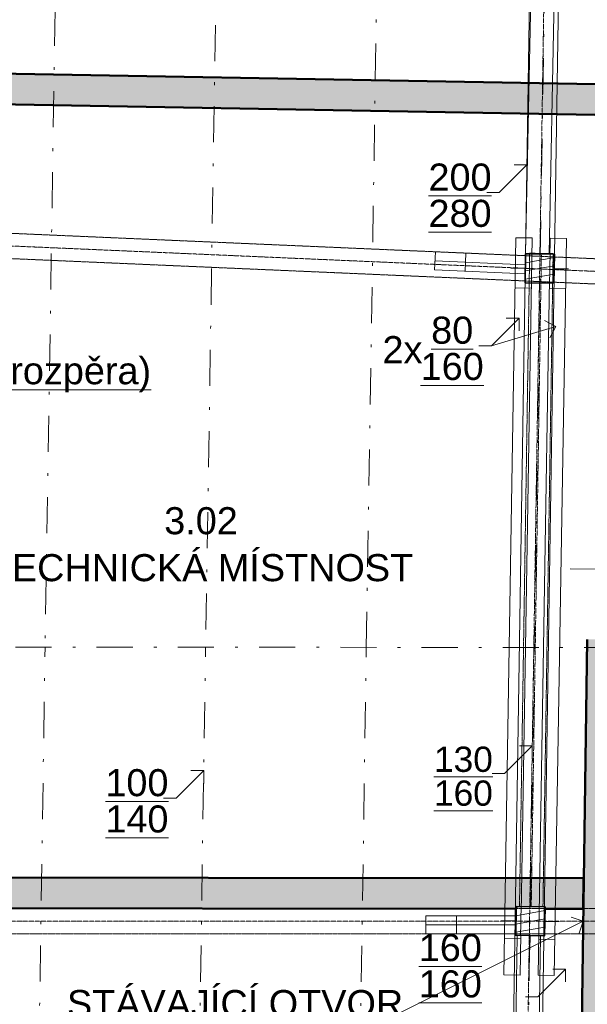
# Model space of a CAD drawing. Header units: millimetres. Extents: x -22287 to 2533, y -2625 to 20292.
# Tile 3 of 13: x -19104 to -15960, y 2292 to 7748. Entities that reach past the tile are written whole.
import ezdxf

# ---------------------------------------------------------------- set-up
doc = ezdxf.new("R2010")
doc.units = ezdxf.units.MM
doc.header["$MEASUREMENT"] = 0
for name, pattern in [('Wipeout_Contour', [1000, 0, -1000]), ('Čerchovaná', [450, 200, -117.5, 15, -117.5]), ('Čerchovaná M', [4.5, 2.5, -0.85, 0.3, -0.85]), ('Čerchovaná S', [3.5, 1.5, -0.85, 0.3, -0.85])]:
    doc.linetypes.add(name, pattern=pattern)
for name, color, linetype in [('9._POHLED ZÁPADNÍ_2_2D prvky - obecné', 7, 'Continuous'), ('9._POHLED ZÁPADNÍ_2_Anotace - S', 7, 'Continuous'), ('9._POHLED ZÁPADNÍ_2_Anotace - SP', 7, 'Continuous'), ('9._POHLED ZÁPADNÍ_2_Konstrukce - krov', 7, 'Continuous'), ('9._POHLED ZÁPADNÍ_2_Konstrukce - nosné', 7, 'Continuous'), ('9._POHLED ZÁPADNÍ_2_Otvory – Značky dveří', 7, 'Continuous'), ('9._POHLED ZÁPADNÍ_2_Výplně – Řezové', 7, 'Continuous'), ('9._POHLED ZÁPADNÍ_2_Zóny', 7, 'Continuous')]:
    doc.layers.add(name, color=color, linetype=linetype)
doc.styles.add('GENEROVANÝ_STYL_1', font='txt')
pattern_1 = [(10, (0, 0), (-7.81417, 44.31635), [])]

msp = doc.modelspace()

# ---------------------------------------------------------------- hatches: boundary and pattern name
at = {"layer": '9._POHLED ZÁPADNÍ_2_Výplně – Řezové', "linetype": 'Continuous', "lineweight": 13}
for points in [[(-15914.8, 7391.1), (-20058.2, 7464), (-20061.2, 7294.1), (-15917.3, 7221.1)], [(-15959.7, 4313.8), (-15992.7, 2047.6), (-15922.7, 2046.5), (-15822.7, 2045.1), (-15789.7, 4311.3)], [(-20139.7, 2995), (-20139.9, 2825), (-19993.5, 2824.9), (-19993.4, 2827.4), (-19833.5, 2824.9), (-16354.1, 2821), (-16353.9, 2833.8), (-16193.9, 2831.3), (-16194.1, 2820.8), (-15981.8, 2820.6), (-15981.6, 2990.6)]]:
    msp.add_hatch(color=254, dxfattribs=at).paths.add_polyline_path(points)

# ---------------------------------------------------------------- linework, layer by layer
at = {"layer": '9._POHLED ZÁPADNÍ_2_2D prvky - obecné', "color": 214, "linetype": 'Čerchovaná', "lineweight": 20}
msp.add_line((-20477.7, 4271.9), (-359.7, 4258.9), dxfattribs=at)
at = {"layer": '9._POHLED ZÁPADNÍ_2_Anotace - S', "color": 8, "linetype": 'Continuous', "lineweight": 13}
for p, q in [((-16447.6, 6789.7), (-16294.4, 6942.9)), ((-16294.4, 6942.9), (-16365.2, 6942.9)), ((-16294.4, 6942.9), (-16294.4, 6872.2)), ((-16516.3, 6789.7), (-16447.6, 6789.7)), ((-16491.1, 5941.1), (-16337.9, 6094.3)), ((-16337.9, 6094.3), (-16408.6, 6094.3)), ((-16337.9, 6094.3), (-16337.9, 6023.6)), ((-16134.3, 6047), (-16196.5, 6080.7)), ((-16491.1, 5941.1), (-16134.3, 6047)), ((-16134.3, 6047), (-16168, 5984.9)), ((-16559.8, 5941.1), (-16491.1, 5941.1)), ((-16417.7, 3570.5), (-16264.5, 3723.7)), ((-16264.5, 3723.7), (-16335.2, 3723.7)), ((-16264.5, 3723.7), (-16264.5, 3653)), ((-18237.8, 3433.6), (-18084.6, 3586.8)), ((-18084.6, 3586.8), (-18155.3, 3586.8)), ((-18084.6, 3586.8), (-18084.6, 3516)), ((-16486.4, 3570.5), (-16417.7, 3570.5)), ((-18306.5, 3433.6), (-18237.8, 3433.6))]:
    msp.add_line(p, q, dxfattribs=at)
at = {"layer": '9._POHLED ZÁPADNÍ_2_Anotace - SP', "color": 8, "linetype": 'Continuous', "lineweight": 13}
for p, q in [((-15982.4, 2752.6), (-16049.5, 2775)), ((-15982.4, 2752.6), (-16004.8, 2685.5)), ((-16233.6, 2333.3), (-16080.5, 2486.5)), ((-16080.5, 2486.5), (-16151.2, 2486.5)), ((-16080.5, 2486.5), (-16080.5, 2415.8)), ((-16302.3, 2333.3), (-16233.6, 2333.3))]:
    msp.add_line(p, q, dxfattribs=at)
at = {"layer": '9._POHLED ZÁPADNÍ_2_Konstrukce - krov', "color": 8, "linetype": 'Čerchovaná', "lineweight": 13}
for p, q in [((-18871.9, 10052.2), (-18963.5, 4271)), ((-17984.1, 9968), (-18074.3, 4270)), ((-17095.2, 9865.5), (-17183.9, 4269.5)), ((-19025.5, 167.6), (-18963.5, 4270.9)), ((-18136.3, 167), (-18074.3, 4270.3)), ((-17245.8, 166.2), (-17183.9, 4269.5))]:
    msp.add_line(p, q, dxfattribs=at)
at = {"layer": '9._POHLED ZÁPADNÍ_2_Konstrukce - krov', "color": 8, "linetype": 'Continuous', "lineweight": 13}
for p, q in [((-16355, 6539.6), (-16265, 6538.2)), ((-16165, 6536.5), (-16075, 6535)), ((-16632, 6454.5), (-16636.3, 6354.6)), ((-16079.6, 6257.9), (-16169.6, 6259.4)), ((-16684.5, 2782.5), (-16684.5, 2682.5)), ((-16332.3, 2453.9), (-16422.3, 2455.4)), ((-16142.3, 2450.8), (-16232.3, 2452.3))]:
    msp.add_line(p, q, dxfattribs=at)
at = {"layer": '9._POHLED ZÁPADNÍ_2_Konstrukce - nosné', "color": 7, "linetype": 'Continuous', "lineweight": 50, "flags": 128}
for points in [[(-15914.8, 7391.1), (-20058.2, 7464)], [(-20061.2, 7294.1), (-15917.3, 7221.1)], [(-15959.7, 4313.8), (-15992.7, 2047.6)], [(-15981.6, 2990.6), (-20139.7, 2995)], [(-15981.8, 2820.6), (-15981.6, 2990.6)], [(-19833.5, 2824.7), (-16354.1, 2821)], [(-16194.1, 2820.8), (-15981.8, 2820.6)]]:
    msp.add_lwpolyline(points, dxfattribs=at)
at = {"layer": '9._POHLED ZÁPADNÍ_2_Otvory – Značky dveří', "color": 154, "linetype": 'Continuous', "lineweight": 13}
msp.add_line((-15184, 4692.5), (-16054, 4705.2), dxfattribs=at)

# ---------------------------------------------------------------- texts
at = {"layer": '9._POHLED ZÁPADNÍ_2_Anotace - SP', "color": 8, "linetype": 'Continuous', "lineweight": 13, "style": 'GENEROVANÝ_STYL_1'}
for s, insert, char_height, attachment_point, line_spacing_factor in [('\\A1;{\\pqc;\\fArial|b0|i0|c238|p38;\\L\\L2\\fArial|b0|i0|c238|p38;\\L\\L00\\P\\pqc;\\fArial|b0|i0|c238|p38;28\\fArial|b0|i0|c238|p38;0}', (-16664.6, 6774.3), 150, 5, 0.804162), ('\\A1;{\\pql;\\fArial|b0|i0|c238|p38;\\L\\L1\\fArial|b0|i0|c238|p38;\\L\\L3\\fArial|b0|i0|c238|p38;\\L\\L0\\P\\pql;\\fArial|b0|i0|c238|p38;1\\fArial|b0|i0|c238|p38;6\\fArial|b0|i0|c238|p38;0\\fArial|b0|i0|c238|p38; (rozpěra)}', (-19633.8, 5896), 150, 4, 0.927704), ('\\A1;{\\pqc;\\fArial|b0|i0|c238|p38;\\L\\L8\\fArial|b0|i0|c238|p38;\\L\\L0\\P\\pqc;\\fArial|b0|i0|c238|p38;160}', (-16708.1, 5925.8), 150, 5, 0.804162), ('\\A1;{\\pqc;\\fArial|b0|i0|c238|p38;\\L\\L13\\fArial|b0|i0|c238|p38;\\L\\L0\\P\\pqc;\\fArial|b0|i0|c238|p38;16\\fArial|b0|i0|c238|p38;0}', (-16646, 3554.7), 140, 5, 0.804162), ('\\A1;{\\pqc;\\fArial|b0|i0|c238|p38;\\L\\L1\\fArial|b0|i0|c238|p38;\\L\\L0\\fArial|b0|i0|c238|p38;\\L\\L0\\P\\pqc;\\fArial|b0|i0|c238|p38;1\\fArial|b0|i0|c238|p38;4\\fArial|b0|i0|c238|p38;0}', (-18454.8, 3418.2), 150, 5, 0.804162), ('\\A1;{\\pqc;\\fArial|b0|i0|c238|p38;\\L\\L1\\fArial|b0|i0|c238|p38;\\L\\L6\\fArial|b0|i0|c238|p38;\\L\\L0\\P\\pqc;\\fArial|b0|i0|c238|p38;1\\fArial|b0|i0|c238|p38;6\\fArial|b0|i0|c238|p38;0}', (-16718.5, 2504.2), 150, 5, 0.804162)]:
    msp.add_mtext(s, dxfattribs=dict(at, insert=insert, char_height=char_height, attachment_point=attachment_point, line_spacing_factor=line_spacing_factor))
at = {"layer": '9._POHLED ZÁPADNÍ_2_Anotace - SP', "color": 8, "linetype": 'Continuous', "lineweight": 13, "insert": (-16983.5, 5919.5), "char_height": 150, "attachment_point": 5, "style": 'GENEROVANÝ_STYL_1'}
msp.add_mtext('\\A1;{\\pqc;\\fArial|b0|i0|c238|p38;2x}', dxfattribs=at)
at = {"layer": '9._POHLED ZÁPADNÍ_2_Anotace - SP', "color": 42, "linetype": 'Continuous', "lineweight": 13, "true_color": 0xe4ad2c, "insert": (-17910.8, 2178.6), "char_height": 150, "attachment_point": 5, "line_spacing_factor": 0.927795, "style": 'GENEROVANÝ_STYL_1'}
msp.add_mtext('\\A1;{\\pqc;\\fArial|b0|i0|c238|p38;STÁVAJÍCÍ OTVOR \\P\\pqc;\\fArial|b0|i0|c238|p38;800x600}', dxfattribs=at)
at = {"layer": '9._POHLED ZÁPADNÍ_2_Zóny', "color": 154, "linetype": 'Continuous', "lineweight": 13, "char_height": 150, "attachment_point": 2, "style": 'GENEROVANÝ_STYL_1'}
for s, insert in [('\\A1;{\\pqc;\\pt0;\\fArial|b0|i0|c238|p38;3.02}', (-18099.6, 5046.5)), ('\\A1;{\\pqc;\\pt0;\\fArial|b0|i0|c238|p38;TECHNICKÁ MÍSTNOST}', (-18099.6, 4786.3))]:
    msp.add_mtext(s, dxfattribs=dict(at, insert=insert))

# ---------------------------------------------------------------- wipeouts: each hides what was drawn before it
at = {"color": 254, "linetype": 'Wipeout_Contour', "lineweight": 0, "ltscale": 69714.767178}
msp.add_wipeout([(-16301.8, 6450.3), (-16304.3, 6290.3), (-16144.3, 6287.8), (-16141.8, 6447.8)], dxfattribs=at).dxf.layer = '9._POHLED ZÁPADNÍ_2_Výplně – Řezové'

# ---------------------------------------------------------------- next in the draw order: hatches: boundary and pattern name
at = {"layer": '9._POHLED ZÁPADNÍ_2_Výplně – Řezové', "linetype": 'Continuous', "lineweight": 13, "true_color": 0xe4ad2c}
h = msp.add_hatch(dxfattribs=at)
h.set_pattern_fill('Dřevo_0002', color=42, style=0, pattern_type=2)
h.set_pattern_definition(pattern_1)
h.paths.add_polyline_path([(-16301.8, 6450.3), (-16304.3, 6290.3), (-16144.3, 6287.8), (-16141.8, 6447.8)])

# ---------------------------------------------------------------- next in the draw order: linework, layer by layer
at = {"layer": '9._POHLED ZÁPADNÍ_2_Konstrukce - krov', "color": 8, "linetype": 'Čerchovaná', "lineweight": 13}
msp.add_line((-16167.1, 9784.9), (-16254.3, 4274.9), dxfattribs=at)
at = {"layer": '9._POHLED ZÁPADNÍ_2_Konstrukce - krov', "color": 8, "linetype": 'Continuous', "lineweight": 13}
for p, q in [((-16301.1, 6454.2), (-16257.8, 8653.8)), ((-16127.9, 8651.3), (-16171.1, 6451.7)), ((-16075, 6535), (-16142.3, 2450.8)), ((-16171.1, 6451.7), (-16301.1, 6454.2)), ((-16304.1, 6390.2), (-16803.7, 6411.9)), ((-16269.5, 6261), (-16359.5, 6262.5))]:
    msp.add_line(p, q, dxfattribs=at)
at = {"layer": '9._POHLED ZÁPADNÍ_2_Konstrukce - krov', "color": 8, "linetype": 'Čerchovaná M', "lineweight": 13}
for p, q in [((-20298.5, 6613.9), (-15754.9, 6416.3)), ((-20304.6, 6474), (-15761, 6276.5)), ((-16279, 6453.7), (-16149, 6451.7))]:
    msp.add_line(p, q, dxfattribs=at)
at = {"layer": '9._POHLED ZÁPADNÍ_2_Konstrukce - krov', "color": 251, "linetype": 'Čerchovaná S', "lineweight": 13, "true_color": 0x6a6a6a}
msp.add_line((-20301.6, 6544), (-15758, 6346.4), dxfattribs=at)
at = {"layer": '9._POHLED ZÁPADNÍ_2_Konstrukce - krov', "color": 1, "linetype": 'Continuous', "lineweight": 20}
for p, q in [((-16221.8, 6449), (-16220.6, 6529)), ((-16303.1, 6370.3), (-16383.1, 6371.5)), ((-16143.1, 6367.8), (-16063.1, 6366.6)), ((-16224.3, 6289.1), (-16225.6, 6209.1))]:
    msp.add_line(p, q, dxfattribs=at)
at = {"layer": '9._POHLED ZÁPADNÍ_2_Konstrukce - krov', "color": 8, "linetype": 'Continuous', "lineweight": 13, "flags": 128}
msp.add_lwpolyline([(-16302, 6440.1), (-16801.5, 6461.8), (-16805.8, 6361.9), (-16306.3, 6340.2)], close=True, dxfattribs=at)
at = {"layer": '9._POHLED ZÁPADNÍ_2_Konstrukce - krov', "color": 7, "linetype": 'Continuous', "lineweight": 35, "flags": 128}
msp.add_lwpolyline([(-16301.8, 6450.3), (-16304.3, 6290.3), (-16144.3, 6287.8), (-16141.8, 6447.8)], close=True, dxfattribs=at)
at = {"layer": '9._POHLED ZÁPADNÍ_2_Konstrukce - krov', "color": 1, "linetype": 'Continuous', "lineweight": 20}
msp.add_point((-16223.1, 6369), dxfattribs=at)

# ---------------------------------------------------------------- next in the draw order: wipeouts: each hides what was drawn before it
at = {"color": 254, "linetype": 'Wipeout_Contour', "lineweight": 0, "ltscale": 66025.980481}
msp.add_wipeout([(-16353.9, 2833.8), (-16356.4, 2673.8), (-16196.4, 2671.3), (-16193.9, 2831.3)], dxfattribs=at).dxf.layer = '9._POHLED ZÁPADNÍ_2_Výplně – Řezové'

# ---------------------------------------------------------------- next in the draw order: hatches: boundary and pattern name
at = {"layer": '9._POHLED ZÁPADNÍ_2_Výplně – Řezové', "linetype": 'Continuous', "lineweight": 13, "true_color": 0xe4ad2c}
h = msp.add_hatch(dxfattribs=at)
h.set_pattern_fill('Dřevo_0002', color=42, style=0, pattern_type=2)
h.set_pattern_definition(pattern_1)
h.paths.add_polyline_path([(-16353.9, 2833.8), (-16356.4, 2673.8), (-16196.4, 2671.3), (-16193.9, 2831.3)])

# ---------------------------------------------------------------- next in the draw order: linework, layer by layer
at = {"layer": '9._POHLED ZÁPADNÍ_2_Anotace - SP', "color": 8, "linetype": 'Continuous', "lineweight": 13}
msp.add_line((-20178.9, 654.5), (-15982.4, 2752.6), dxfattribs=at)
at = {"layer": '9._POHLED ZÁPADNÍ_2_Konstrukce - krov', "color": 8, "linetype": 'Continuous', "lineweight": 13}
for p, q in [((-16255.7, 9431.4), (-16395.7, 432.5)), ((-16095.7, 9428.9), (-16235.8, 430)), ((-16422.3, 2455.4), (-16355, 6539.6)), ((-16265, 6538.2), (-16332.3, 2453.9)), ((-16232.3, 2452.3), (-16165, 6536.5)), ((-16354.2, 2732.6), (-16854.2, 2732.5)), ((-16329, 2653.8), (-16419, 2655.3)), ((-16348.4, 2672.8), (-16374.1, 1018.4)), ((-16218.4, 2670.8), (-16348.4, 2672.8)), ((-16244.2, 1016.3), (-16218.4, 2670.8)), ((-16139, 2650.7), (-16229, 2652.2))]:
    msp.add_line(p, q, dxfattribs=at)
at = {"layer": '9._POHLED ZÁPADNÍ_2_Konstrukce - krov', "color": 251, "linetype": 'Čerchovaná S', "lineweight": 13, "true_color": 0x6a6a6a}
for p, q in [((-16175.7, 9430.1), (-16315.7, 431.2)), ((-16214, 6452.7), (-16270.3, 2833.2)), ((-20319.6, 2752.3), (-15813.4, 2752.6))]:
    msp.add_line(p, q, dxfattribs=at)
at = {"layer": '9._POHLED ZÁPADNÍ_2_Konstrukce - krov', "color": 8, "linetype": 'Čerchovaná M', "lineweight": 13}
for p, q in [((-16279, 6453.7), (-16335.3, 2834.2)), ((-16149, 6451.7), (-16205.3, 2832.1)), ((-20319.6, 2822.3), (-15813.4, 2822.6)), ((-16335.3, 2834.2), (-16205.3, 2832.1)), ((-20319.6, 2682.3), (-15813.4, 2682.6))]:
    msp.add_line(p, q, dxfattribs=at)
at = {"layer": '9._POHLED ZÁPADNÍ_2_Konstrukce - krov', "color": 8, "linetype": 'Čerchovaná', "lineweight": 13}
msp.add_line((-16316.3, 171.2), (-16254.3, 4274.5), dxfattribs=at)
at = {"layer": '9._POHLED ZÁPADNÍ_2_Konstrukce - krov', "color": 1, "linetype": 'Continuous', "lineweight": 20}
for p, q in [((-16273.9, 2832.6), (-16272.7, 2912.6)), ((-16355.2, 2753.8), (-16435.2, 2755.1)), ((-16195.2, 2751.3), (-16115.2, 2750.1)), ((-16276.4, 2672.6), (-16277.7, 2592.6))]:
    msp.add_line(p, q, dxfattribs=at)
at = {"layer": '9._POHLED ZÁPADNÍ_2_Konstrukce - krov', "color": 7, "linetype": 'Continuous', "lineweight": 35, "flags": 128}
msp.add_lwpolyline([(-16353.9, 2833.8), (-16356.4, 2673.8), (-16196.4, 2671.3), (-16193.9, 2831.3)], close=True, dxfattribs=at)
at = {"layer": '9._POHLED ZÁPADNÍ_2_Konstrukce - krov', "color": 8, "linetype": 'Continuous', "lineweight": 13, "flags": 128}
msp.add_lwpolyline([(-16354.2, 2782.6), (-16854.2, 2782.5), (-16854.2, 2682.5), (-16354.2, 2682.6)], close=True, dxfattribs=at)
at = {"layer": '9._POHLED ZÁPADNÍ_2_Konstrukce - krov', "color": 1, "linetype": 'Continuous', "lineweight": 20}
msp.add_point((-16275.2, 2752.6), dxfattribs=at)

doc.saveas('drawing.dxf')
